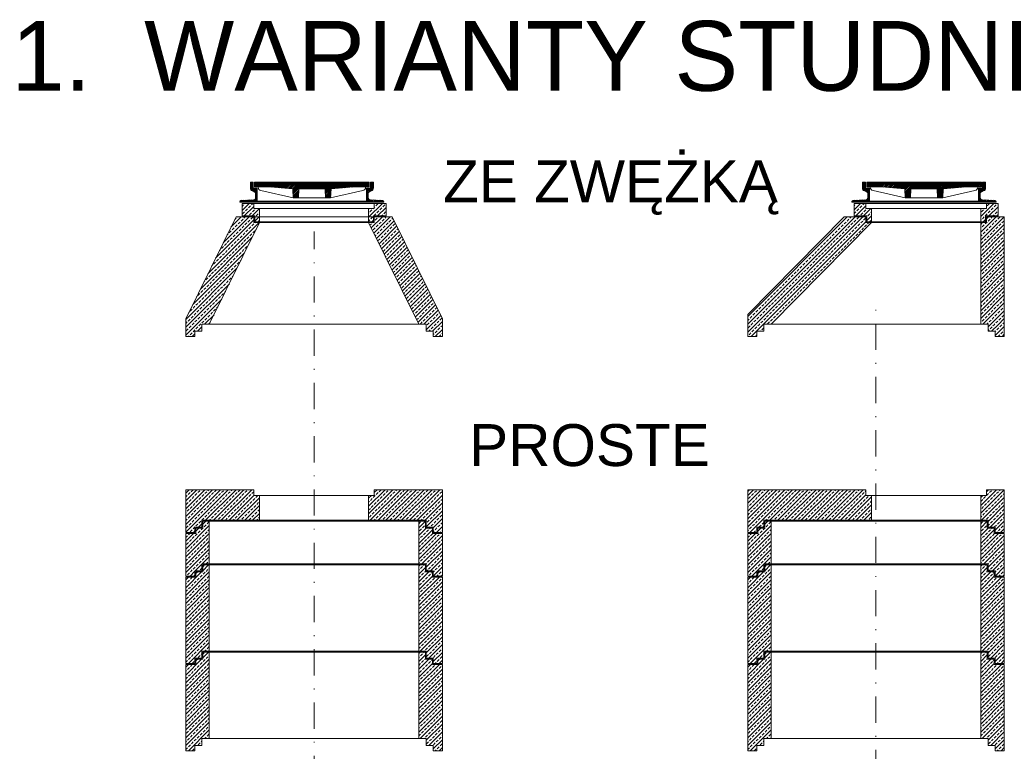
# Model space of a CAD drawing. Header units: millimetres. Extents: x -2676 to 53, y 1826 to 3724.
# Tile 4 of 20: x -2671 to -2558, y 3036 to 3120. Entities that reach past the tile are written whole.
import ezdxf

# ---------------------------------------------------------------- set-up
doc = ezdxf.new("R2010")
doc.units = ezdxf.units.MM
doc.header["$MEASUREMENT"] = 0
doc.linetypes.add('CENTERX2', pattern=[4, 2.5, -0.5, 0.5, -0.5])
doc.linetypes.add('DASHDOT', pattern=[1, 0.5, -0.25, 0, -0.25])
for name, color, linetype, lineweight in [('005', 71, 'Continuous', 20), ('013', 41, 'Continuous', 15), ('kreskowanie', 43, 'Continuous', 5), ('opisy', 7, 'Continuous', 20), ('osie', 133, 'CENTERX2', 18), ('TB_beton', 41, 'Continuous', 20)]:
    doc.layers.add(name, color=color, linetype=linetype, lineweight=lineweight)
doc.styles.get("Standard").update_dxf_attribs({"font": 'arial.ttf', "width": 0.8})
pattern_1 = [(45, (-3188.6216, -1602.9283), (-2.245064, 2.245064), []), (45, (-3186.3765, -1602.9283), (-2.245064, 2.245064), [1.5875, -0.79375])]

# ---------------------------------------------------------------- blocks, each defined once
blk = doc.blocks.new('pierscienie dystansowe')
at = {"layer": 'kreskowanie'}
h = blk.add_hatch(dxfattribs=at)
h.set_pattern_fill('ANSI33', color=256, scale=0.5, style=0)
h.set_pattern_definition([(45, (-2840.5506, -2107.8572), (-2.245064, 2.245064), []), (45, (-2838.3055, -2107.8572), (-2.245064, 2.245064), [1.5875, -0.79375])])
h.paths.add_polyline_path([(-31.25, 4.5), (-34.5, 4.5), (-34.5, 7.5), (-41.25, 7.5), (-41.25, 0.25), (-34, 0.25), (-34, 0), (-31.25, 0)])
h.paths.add_polyline_path([(-34, -3), (-31.25, -3), (-31.25, 0), (-34, 0)])
h.paths.add_polyline_path([(41.25, 0.25), (41.25, 7.5), (34.5, 7.5), (34.5, 4.5), (31.25, 4.5), (31.25, 0), (34, 0), (34, 0.25)])
h.paths.add_polyline_path([(34, 0), (31.25, 0), (31.25, -3), (34, -3)])
at = {"layer": 'TB_beton', "ltscale": 6}
for p, q in [((-41.25, 0.25), (-41.25, 7.5)), ((-34.5, 4.5), (-34.5, 7.5)), ((34.5, 4.5), (34.5, 7.5)), ((41.25, 0.25), (41.25, 7.5)), ((-34, -3), (-34, 0.25)), ((-31.25, -3), (-31.25, 4.5)), ((31.25, -3), (31.25, 4.5)), ((34, -3), (34, 0.25))]:
    blk.add_line(p, q, dxfattribs=at)
at = {"layer": 'TB_beton'}
for p, q in [((-41.25, 7.5), (41.25, 7.5)), ((-41.25, 0.25), (-34, 0.25)), ((-34.5, 4.5), (34.5, 4.5)), ((34, 0.25), (41.25, 0.25)), ((-34, -3), (34, -3))]:
    blk.add_line(p, q, dxfattribs=at)
blk = doc.blocks.new('pokrywa')
at = {"layer": 'kreskowanie'}
h = blk.add_hatch(dxfattribs=at)
h.set_pattern_fill('ANSI31', color=256, scale=5, style=0)
h.paths.add_polyline_path([(-32.5, 8.43), (-34.8, 8.43), (-34.8, 11.93), (-36.5, 11.93), (-36.5, 8.58, 0.291196), (-35.4, 6.86), (-34.08, 6.24, -0.291196), (-33.5, 5.33), (-33.5, 2.77, -0.401769), (-34.46, 1.77), (-41.93, 1.45, 0.401769), (-42.5, 0.85), (-42.5, 0.43), (-31.72, 0.43), (-31.72, 0.91), (-32.5, 0.91)])
h.paths.add_polyline_path([(-31.5, 11.93), (-34.09, 11.93), (-34.09, 9.13), (-31.5, 9.13)])
h.paths.add_polyline_path([(-25.74, 11.93), (-31.5, 11.93), (-31.5, 9.13), (-25.74, 9.13)])
h.paths.add_polyline_path([(23.25, 11.93), (0, 11.93), (-25.74, 11.93), (-25.74, 9.13), (-25.16, 9.13), (-12.19, 8.13), (-11.99, 2.93), (-8.99, 2.93), (-8.79, 8.13), (0, 8.13), (6.3, 8.13), (6.5, 2.93), (9.5, 2.93), (9.7, 8.13), (22.66, 9.13), (23.25, 9.13)])
h.paths.add_polyline_path([(29, 11.93), (23.25, 11.93), (23.25, 9.13), (29, 9.13)])
h.paths.add_polyline_path([(31.6, 11.93), (29, 11.93), (29, 9.13), (31.6, 9.13)])
h.paths.add_polyline_path([(34, 11.93), (32.3, 11.93), (32.3, 8.43), (30, 8.43), (30, 0.91), (29.22, 0.91), (29.22, 0.43), (40, 0.43), (40, 0.85, 0.401769), (39.43, 1.45), (31.96, 1.77, -0.401769), (31, 2.77), (31, 5.33, -0.291196), (31.58, 6.24), (32.9, 6.86, 0.291196), (34, 8.58)])
at = {"layer": '005', "ltscale": 6}
for p, q in [((-36.5, 8.58), (-36.5, 11.93)), ((-34.8, 8.43), (-34.8, 11.93)), ((-34.09, 9.13), (-34.09, 11.93)), ((31.6, 9.13), (31.6, 11.93)), ((32.3, 8.43), (32.3, 11.93)), ((34, 8.58), (34, 11.93)), ((-32.5, 0.91), (-32.5, 8.43)), ((-11.99, 2.93), (-12.19, 8.13)), ((-8.99, 2.93), (-8.79, 8.13)), ((6.5, 2.93), (6.3, 8.13)), ((9.5, 2.93), (9.7, 8.13)), ((30, 0.91), (30, 8.43)), ((-42.5, 0.43), (-42.5, 0.85)), ((-33.5, 2.77), (-33.5, 5.33)), ((31, 2.77), (31, 5.33)), ((40, 0.43), (40, 0.85))]:
    blk.add_line(p, q, dxfattribs=at)
at = {"layer": '005'}
for p, q in [((-36.5, 11.93), (-34.8, 11.93)), ((-34.09, 11.93), (0, 11.93)), ((-31.5, 9.13), (-31.5, 11.93)), ((-25.74, 9.13), (-25.74, 11.93)), ((31.6, 11.93), (0, 11.93)), ((23.25, 9.13), (23.25, 11.93)), ((29, 9.13), (29, 11.93)), ((34, 11.93), (32.3, 11.93)), ((-34.08, 6.24), (-35.4, 6.86)), ((-34.8, 8.43), (-32.5, 8.43)), ((-34.09, 9.13), (-25.16, 9.13)), ((-12.19, 8.13), (-25.16, 9.13)), ((-8.79, 8.13), (0, 8.13)), ((6.3, 8.13), (0, 8.13)), ((9.7, 8.13), (22.66, 9.13)), ((31.6, 9.13), (22.66, 9.13)), ((32.3, 8.43), (30, 8.43)), ((31.58, 6.24), (32.9, 6.86)), ((-42.5, 0.43), (-31.72, 0.43)), ((-41.93, 1.45), (-34.46, 1.77)), ((-32.5, 0.91), (-31.72, 0.91)), ((-31.72, 0.43), (-31.72, 0.91)), ((-11.99, 2.93), (-8.99, 2.93)), ((9.5, 2.93), (6.5, 2.93)), ((30, 0.91), (29.22, 0.91)), ((29.22, 0.43), (29.22, 0.91)), ((40, 0.43), (29.22, 0.43)), ((39.43, 1.45), (31.96, 1.77))]:
    blk.add_line(p, q, dxfattribs=at)
for centre, radius, start, end in [((-34.6, 8.58), 1.9, 180, 244.9414), ((32.1, 8.58), 1.9, 295.0586, 0), ((-41.9, 0.85), 0.6, 92.4451, 180), ((39.4, 0.85), 0.6, 360, 87.5549)]:
    blk.add_arc(centre, radius, start, end, dxfattribs=at)
at = {"layer": '005', "ltscale": 6}
for centre, start, end in [((-34.5, 5.33), 0, 64.9414), ((32, 5.33), 115.0586, 180), ((-34.5, 2.77), 272.4451, 360), ((32, 2.77), 180, 267.5549)]:
    blk.add_arc(centre, 1, start, end, dxfattribs=at)
at = {"layer": 'TB_beton'}
for p, q in [((-11.99, 2.93), (-30.44, 7.06)), ((-29.51, 9.13), (-29.51, 9.01)), ((9.5, 2.93), (27.95, 7.06)), ((29.51, 9.13), (29.51, 9.01)), ((-31.72, 0.91), (0, 0.91)), ((-31.72, 0.43), (0, 0.43)), ((-8.99, 2.93), (0, 2.93)), ((6.5, 2.93), (0, 2.93)), ((29.22, 0.91), (0, 0.91)), ((30, 0.43), (0, 0.43))]:
    blk.add_line(p, q, dxfattribs=at)
for centre, start, end in [((-30, 9.01), 180, 257.3699), ((27.51, 9.01), 282.6301, 0)]:
    blk.add_arc(centre, 2, start, end, dxfattribs=at)
blk = doc.blocks.new('sorzpoch120')
at = {"layer": 'kreskowanie'}
h = blk.add_hatch(dxfattribs=at)
h.set_pattern_fill('ANSI33', color=256, scale=0.5, style=0)
h.set_pattern_definition(pattern_1)
h.paths.add_polyline_path([(-73.5, 5.79), (-73.5, 0), (-64.25, 0), (-64.25, 0.25), (-60, 0.25), (-2.5, 58.5), (-5.75, 58.5), (-5.75, 61.75), (-18.26, 61.75)])
h.paths.add_polyline_path([(60, 0.25), (64.25, 0.25), (64.25, 0), (73.5, 0), (73.5, 61.75), (63.25, 61.75), (63.25, 58.5), (60, 58.5)])
h = blk.add_hatch(dxfattribs=at)
h.set_pattern_fill('ANSI33', color=256, scale=0.5, style=0)
h.set_pattern_definition(pattern_1)
h.paths.add_polyline_path([(-68.25, -3.75), (-64.25, -3.75), (-64.25, 0), (-73.5, 0), (-73.5, -6.75), (-68.25, -6.75)])
h.paths.add_polyline_path([(68.25, -3.75), (68.25, -6.75), (73.5, -6.75), (73.5, 0), (64.25, 0), (64.25, -3.75)])
at = {"layer": '013'}
for p, q in [((-73.5, 5.79), (-18.26, 61.75)), ((-60, 0.25), (-2.5, 58.5)), ((-18.26, 61.75), (-5.75, 61.75)), ((-5.75, 58.5), (63.25, 58.5)), ((63.25, 61.75), (73.5, 61.75)), ((-64.25, -3.75), (-64.25, 0.25)), ((-64.25, 0.25), (-60, 0.25)), ((-60, 0.25), (60, 0.25)), ((64.25, 0.25), (60, 0.25)), ((64.25, -3.75), (64.25, 0.25)), ((-68.25, -6.75), (-68.25, -3.75)), ((-68.25, -3.75), (-64.25, -3.75)), ((68.25, -3.75), (64.25, -3.75)), ((68.25, -6.75), (68.25, -3.75)), ((-73.5, -6.75), (-68.25, -6.75)), ((73.5, -6.75), (68.25, -6.75))]:
    blk.add_line(p, q, dxfattribs=at)
at = {"layer": '013', "ltscale": 6}
for p, q in [((-5.75, 58.5), (-5.75, 61.75)), ((60, 0.25), (60, 58.5)), ((63.25, 58.5), (63.25, 61.75)), ((73.5, -6.75), (73.5, 61.75)), ((-73.5, -6.75), (-73.5, 5.79))]:
    blk.add_line(p, q, dxfattribs=at)
blk = doc.blocks.new('storz')
at = {"layer": 'kreskowanie'}
h = blk.add_hatch(dxfattribs=at)
h.set_pattern_fill('ANSI33', color=256, scale=0.5, style=0)
h.set_pattern_definition([(45, (-2821.8006, -1602.9283), (-2.245064, 2.245064), []), (45, (-2819.5555, -1602.9283), (-2.245064, 2.245064), [1.5875, -0.79375])])
h.paths.add_polyline_path([(-73.5, 3.4), (-73.5, 0), (-64.25, 0), (-64.25, 0.25), (-60, 0.25), (-31.25, 58.5), (-34.5, 58.5), (-34.5, 61.75), (-44.7, 61.75)])
h.paths.add_polyline_path([(-68.25, -3.75), (-64.25, -3.75), (-64.25, 0), (-73.5, 0), (-73.5, -6.75), (-68.25, -6.75)])
h.paths.add_polyline_path([(60, 0.25), (64.25, 0.25), (64.25, 0), (73.5, 0), (73.5, 3.4), (44.7, 61.75), (34.5, 61.75), (34.5, 58.5), (31.25, 58.5)])
h.paths.add_polyline_path([(68.25, -3.75), (68.25, -6.75), (73.5, -6.75), (73.5, 0), (64.25, 0), (64.25, -3.75)])
at = {"layer": '013'}
for p, q in [((-73.5, 3.4), (-44.7, 61.75)), ((-60, 0.25), (-31.25, 58.5)), ((-44.7, 61.75), (44.7, 61.75)), ((-34.5, 58.5), (34.5, 58.5)), ((60, 0.25), (31.25, 58.5)), ((73.5, 3.4), (44.7, 61.75)), ((-64.25, -3.75), (-64.25, 0.25)), ((-64.25, 0.25), (-60, 0.25)), ((-60, 0.25), (60, 0.25)), ((64.25, 0.25), (60, 0.25)), ((64.25, -3.75), (64.25, 0.25)), ((-68.25, -6.75), (-68.25, -3.75)), ((-68.25, -3.75), (-64.25, -3.75)), ((68.25, -3.75), (64.25, -3.75)), ((68.25, -6.75), (68.25, -3.75)), ((-73.5, -6.75), (-68.25, -6.75)), ((73.5, -6.75), (68.25, -6.75))]:
    blk.add_line(p, q, dxfattribs=at)
at = {"layer": '013', "ltscale": 6}
for p, q in [((-34.5, 58.5), (-34.5, 61.75)), ((34.5, 58.5), (34.5, 61.75)), ((-73.5, -6.75), (-73.5, 3.4)), ((73.5, -6.75), (73.5, 3.4))]:
    blk.add_line(p, q, dxfattribs=at)

msp = doc.modelspace()

# ---------------------------------------------------------------- hatches: boundary and pattern name
at = {"layer": 'kreskowanie'}
h = msp.add_hatch(dxfattribs=at)
h.set_pattern_fill('ANSI33', color=256, scale=0.1, style=0)
h.set_pattern_definition([(45, (-3201.4163, 2768.0463), (-0.4490128, 0.4490128), []), (45, (-3200.9673, 2768.0463), (-0.4490128, 0.4490128), [0.3175, -0.15875])])
h.paths.add_polyline_path([(-2643.3062, 3065.0924), (-2643.9562, 3065.0924), (-2643.9562, 3065.7424), (-2651.7562, 3065.7424), (-2651.7562, 3062.1924), (-2649.9062, 3062.1924), (-2649.9062, 3062.2424), (-2649.0562, 3062.2424), (-2643.3062, 3062.2424)])
h.paths.add_polyline_path([(-2649.9062, 3062.1924), (-2651.7562, 3062.1924), (-2651.7562, 3060.8424), (-2650.7062, 3060.8424), (-2650.7062, 3061.4424), (-2649.9062, 3061.4424)])
h.paths.add_polyline_path([(-2622.3562, 3065.7424), (-2630.1562, 3065.7424), (-2630.1562, 3065.0924), (-2630.8062, 3065.0924), (-2630.8062, 3062.2424), (-2625.0562, 3062.2424), (-2624.2062, 3062.2424), (-2624.2062, 3062.1924), (-2622.3562, 3062.1924)])
h.paths.add_polyline_path([(-2622.3562, 3062.1924), (-2624.2062, 3062.1924), (-2624.2062, 3061.4424), (-2623.4062, 3061.4424), (-2623.4062, 3060.8424), (-2622.3562, 3060.8424)])
h = msp.add_hatch(dxfattribs=at)
h.set_pattern_fill('ANSI33', color=256, scale=0.1, style=0)
h.set_pattern_definition([(45, (-3210.4028, 2768.0463), (-0.4490128, 0.4490128), []), (45, (-3209.9538, 2768.0463), (-0.4490128, 0.4490128), [0.3175, -0.15875])])
h.paths.add_polyline_path([(-2573.1785, 3065.0924), (-2573.8285, 3065.0924), (-2573.8285, 3065.7424), (-2587.3785, 3065.7424), (-2587.3785, 3062.1924), (-2585.5285, 3062.1924), (-2585.5285, 3062.2424), (-2584.6785, 3062.2424), (-2573.1785, 3062.2424)])
h.paths.add_polyline_path([(-2586.3285, 3061.4424), (-2585.5285, 3061.4424), (-2585.5285, 3062.1924), (-2587.3785, 3062.1924), (-2587.3785, 3060.8424), (-2586.3285, 3060.8424)])
h.paths.add_polyline_path([(-2557.9785, 3065.7424), (-2560.0285, 3065.7424), (-2560.0285, 3065.0924), (-2560.6785, 3065.0924), (-2560.6785, 3062.2424), (-2559.8285, 3062.2424), (-2559.8285, 3062.1924), (-2557.9785, 3062.1924)])
h.paths.add_polyline_path([(-2557.9785, 3062.1924), (-2559.8285, 3062.1924), (-2559.8285, 3061.4424), (-2559.0285, 3061.4424), (-2559.0285, 3060.8424), (-2557.9785, 3060.8424)])
h = msp.add_hatch(dxfattribs=at)
h.set_pattern_fill('ANSI33', color=256, scale=0.1, style=0)
h.set_pattern_definition([(45, (-3165.2366, 2523.90804), (-0.4490128, 0.4490128), []), (45, (-3164.7876, 2523.90804), (-0.4490128, 0.4490128), [0.3175, -0.15875])])
h.paths.add_polyline_path([(-2649.0562, 3062.1424), (-2649.8062, 3062.1424), (-2649.8062, 3061.3424), (-2650.6062, 3061.3424), (-2650.6062, 3060.7424), (-2651.7562, 3060.7424), (-2651.7562, 3057.1924), (-2649.9062, 3057.1924), (-2649.9062, 3057.2424), (-2649.0562, 3057.2424)])
h.paths.add_polyline_path([(-2649.9062, 3057.1924), (-2651.7562, 3057.1924), (-2651.7562, 3055.8424), (-2650.7062, 3055.8424), (-2650.7062, 3056.4424), (-2649.9062, 3056.4424)])
h.paths.add_polyline_path([(-2623.5062, 3061.3424), (-2624.3062, 3061.3424), (-2624.3062, 3062.1424), (-2625.0562, 3062.1424), (-2625.0562, 3057.2424), (-2624.2062, 3057.2424), (-2624.2062, 3057.1924), (-2622.3562, 3057.1924), (-2622.3562, 3060.7424), (-2623.5062, 3060.7424)])
h.paths.add_polyline_path([(-2622.3562, 3057.1924), (-2624.2062, 3057.1924), (-2624.2062, 3056.4424), (-2623.4062, 3056.4424), (-2623.4062, 3055.8424), (-2622.3562, 3055.8424)])
h = msp.add_hatch(dxfattribs=at)
h.set_pattern_fill('ANSI33', color=256, scale=0.1, style=0)
h.set_pattern_definition([(45, (-3100.8589, 2523.90804), (-0.4490128, 0.4490128), []), (45, (-3100.4099, 2523.90804), (-0.4490128, 0.4490128), [0.3175, -0.15875])])
h.paths.add_polyline_path([(-2584.6785, 3062.1424), (-2585.4285, 3062.1424), (-2585.4285, 3061.3424), (-2586.2285, 3061.3424), (-2586.2285, 3060.7424), (-2587.3785, 3060.7424), (-2587.3785, 3057.1924), (-2585.5285, 3057.1924), (-2585.5285, 3057.2424), (-2584.6785, 3057.2424)])
h.paths.add_polyline_path([(-2585.5285, 3057.1924), (-2587.3785, 3057.1924), (-2587.3785, 3055.8424), (-2586.3285, 3055.8424), (-2586.3285, 3056.4424), (-2585.5285, 3056.4424)])
h.paths.add_polyline_path([(-2559.1285, 3061.3424), (-2559.9285, 3061.3424), (-2559.9285, 3062.1424), (-2560.6785, 3062.1424), (-2560.6785, 3057.2424), (-2559.8285, 3057.2424), (-2559.8285, 3057.1924), (-2557.9785, 3057.1924), (-2557.9785, 3060.7424), (-2559.1285, 3060.7424)])
h.paths.add_polyline_path([(-2557.9785, 3057.1924), (-2559.8285, 3057.1924), (-2559.8285, 3056.4424), (-2559.0285, 3056.4424), (-2559.0285, 3055.8424), (-2557.9785, 3055.8424)])
h = msp.add_hatch(dxfattribs=at)
h.set_pattern_fill('ANSI33', color=256, scale=0.1, style=0)
h.set_pattern_definition([(45, (-3165.2366, 2531.16153), (-0.4490128, 0.4490128), []), (45, (-3164.7876, 2531.16153), (-0.4490128, 0.4490128), [0.3175, -0.15875])])
h.paths.add_polyline_path([(-2649.0562, 3057.1424), (-2649.8062, 3057.1424), (-2649.8062, 3056.3424), (-2650.6062, 3056.3424), (-2650.6062, 3055.7424), (-2651.7562, 3055.7424), (-2651.7562, 3047.1924), (-2649.9062, 3047.1924), (-2649.9062, 3047.2424), (-2649.0562, 3047.2424)])
h.paths.add_polyline_path([(-2649.9062, 3047.1924), (-2651.7562, 3047.1924), (-2651.7562, 3045.8424), (-2650.7062, 3045.8424), (-2650.7062, 3046.4424), (-2649.9062, 3046.4424)])
h.paths.add_polyline_path([(-2622.3562, 3055.7424), (-2623.5062, 3055.7424), (-2623.5062, 3056.3424), (-2624.3062, 3056.3424), (-2624.3062, 3057.1424), (-2625.0562, 3057.1424), (-2625.0562, 3047.2424), (-2624.2062, 3047.2424), (-2624.2062, 3047.1924), (-2622.3562, 3047.1924)])
h.paths.add_polyline_path([(-2622.3562, 3047.1924), (-2624.2062, 3047.1924), (-2624.2062, 3046.4424), (-2623.4062, 3046.4424), (-2623.4062, 3045.8424), (-2622.3562, 3045.8424)])
h = msp.add_hatch(dxfattribs=at)
h.set_pattern_fill('ANSI33', color=256, scale=0.1, style=0)
h.set_pattern_definition([(45, (-3100.8589, 2531.16153), (-0.4490128, 0.4490128), []), (45, (-3100.4099, 2531.16153), (-0.4490128, 0.4490128), [0.3175, -0.15875])])
h.paths.add_polyline_path([(-2584.6785, 3057.1424), (-2585.4285, 3057.1424), (-2585.4285, 3056.3424), (-2586.2285, 3056.3424), (-2586.2285, 3055.7424), (-2587.3785, 3055.7424), (-2587.3785, 3047.1924), (-2585.5285, 3047.1924), (-2585.5285, 3047.2424), (-2584.6785, 3047.2424)])
h.paths.add_polyline_path([(-2585.5285, 3047.1924), (-2587.3785, 3047.1924), (-2587.3785, 3045.8424), (-2586.3285, 3045.8424), (-2586.3285, 3046.4424), (-2585.5285, 3046.4424)])
h.paths.add_polyline_path([(-2557.9785, 3055.7424), (-2559.1285, 3055.7424), (-2559.1285, 3056.3424), (-2559.9285, 3056.3424), (-2559.9285, 3057.1424), (-2560.6785, 3057.1424), (-2560.6785, 3047.2424), (-2559.8285, 3047.2424), (-2559.8285, 3047.1924), (-2557.9785, 3047.1924)])
h.paths.add_polyline_path([(-2557.9785, 3047.1924), (-2559.8285, 3047.1924), (-2559.8285, 3046.4424), (-2559.0285, 3046.4424), (-2559.0285, 3045.8424), (-2557.9785, 3045.8424)])
h = msp.add_hatch(dxfattribs=at)
h.set_pattern_fill('ANSI33', color=256, scale=0.1, style=0)
h.set_pattern_definition([(45, (-3165.2366, 2521.16153), (-0.4490128, 0.4490128), []), (45, (-3164.7876, 2521.16153), (-0.4490128, 0.4490128), [0.3175, -0.15875])])
h.paths.add_polyline_path([(-2649.0562, 3047.1424), (-2649.8062, 3047.1424), (-2649.8062, 3046.3424), (-2650.6062, 3046.3424), (-2650.6062, 3045.7424), (-2651.7562, 3045.7424), (-2651.7562, 3037.1924), (-2649.9062, 3037.1924), (-2649.9062, 3037.2424), (-2649.0562, 3037.2424)])
h.paths.add_polyline_path([(-2649.9062, 3037.1924), (-2651.7562, 3037.1924), (-2651.7562, 3035.8424), (-2650.7062, 3035.8424), (-2650.7062, 3036.4424), (-2649.9062, 3036.4424)])
h.paths.add_polyline_path([(-2622.3562, 3045.7424), (-2623.5062, 3045.7424), (-2623.5062, 3046.3424), (-2624.3062, 3046.3424), (-2624.3062, 3047.1424), (-2625.0562, 3047.1424), (-2625.0562, 3037.2424), (-2624.2062, 3037.2424), (-2624.2062, 3037.1924), (-2622.3562, 3037.1924)])
h.paths.add_polyline_path([(-2622.3562, 3037.1924), (-2624.2062, 3037.1924), (-2624.2062, 3036.4424), (-2623.4062, 3036.4424), (-2623.4062, 3035.8424), (-2622.3562, 3035.8424)])
h = msp.add_hatch(dxfattribs=at)
h.set_pattern_fill('ANSI33', color=256, scale=0.1, style=0)
h.set_pattern_definition([(45, (-3100.8589, 2521.16153), (-0.4490128, 0.4490128), []), (45, (-3100.4099, 2521.16153), (-0.4490128, 0.4490128), [0.3175, -0.15875])])
h.paths.add_polyline_path([(-2584.6785, 3047.1424), (-2585.4285, 3047.1424), (-2585.4285, 3046.3424), (-2586.2285, 3046.3424), (-2586.2285, 3045.7424), (-2587.3785, 3045.7424), (-2587.3785, 3037.1924), (-2585.5285, 3037.1924), (-2585.5285, 3037.2424), (-2584.6785, 3037.2424)])
h.paths.add_polyline_path([(-2585.5285, 3037.1924), (-2587.3785, 3037.1924), (-2587.3785, 3035.8424), (-2586.3285, 3035.8424), (-2586.3285, 3036.4424), (-2585.5285, 3036.4424)])
h.paths.add_polyline_path([(-2557.9785, 3045.7424), (-2559.1285, 3045.7424), (-2559.1285, 3046.3424), (-2559.9285, 3046.3424), (-2559.9285, 3047.1424), (-2560.6785, 3047.1424), (-2560.6785, 3037.2424), (-2559.8285, 3037.2424), (-2559.8285, 3037.1924), (-2557.9785, 3037.1924)])
h.paths.add_polyline_path([(-2557.9785, 3037.1924), (-2559.8285, 3037.1924), (-2559.8285, 3036.4424), (-2559.0285, 3036.4424), (-2559.0285, 3035.8424), (-2557.9785, 3035.8424)])

# ---------------------------------------------------------------- linework, layer by layer
at = {"layer": '013'}
for p, q in [((-2651.7562, 3065.7424), (-2643.9562, 3065.7424)), ((-2643.9562, 3065.0924), (-2630.1562, 3065.0924)), ((-2630.1562, 3065.7424), (-2622.3562, 3065.7424)), ((-2587.3785, 3065.7424), (-2573.8285, 3065.7424)), ((-2573.8285, 3065.0924), (-2560.0285, 3065.0924)), ((-2560.0285, 3065.7424), (-2557.9785, 3065.7424)), ((-2649.9062, 3062.2424), (-2649.0562, 3062.2424)), ((-2649.9062, 3061.4424), (-2649.9062, 3062.2424)), ((-2649.8062, 3062.1424), (-2649.0562, 3062.1424)), ((-2649.8062, 3061.3424), (-2649.8062, 3062.1424)), ((-2649.0562, 3062.2424), (-2625.0562, 3062.2424)), ((-2649.0562, 3062.1424), (-2625.0562, 3062.1424)), ((-2624.2062, 3062.2424), (-2625.0562, 3062.2424)), ((-2624.3062, 3062.1424), (-2625.0562, 3062.1424)), ((-2624.3062, 3061.3424), (-2624.3062, 3062.1424)), ((-2624.2062, 3061.4424), (-2624.2062, 3062.2424)), ((-2585.5285, 3062.2424), (-2584.6785, 3062.2424)), ((-2585.5285, 3061.4424), (-2585.5285, 3062.2424)), ((-2585.4285, 3062.1424), (-2584.6785, 3062.1424)), ((-2585.4285, 3061.3424), (-2585.4285, 3062.1424)), ((-2584.6785, 3062.2424), (-2560.6785, 3062.2424)), ((-2584.6785, 3062.1424), (-2560.6785, 3062.1424)), ((-2559.8285, 3062.2424), (-2560.6785, 3062.2424)), ((-2559.9285, 3062.1424), (-2560.6785, 3062.1424)), ((-2559.9285, 3061.3424), (-2559.9285, 3062.1424)), ((-2559.8285, 3061.4424), (-2559.8285, 3062.2424)), ((-2651.7562, 3060.8424), (-2650.7062, 3060.8424)), ((-2651.7562, 3060.7424), (-2650.6062, 3060.7424)), ((-2650.7062, 3061.4424), (-2649.9062, 3061.4424)), ((-2650.7062, 3060.8424), (-2650.7062, 3061.4424)), ((-2650.6062, 3061.3424), (-2649.8062, 3061.3424)), ((-2650.6062, 3060.7424), (-2650.6062, 3061.3424)), ((-2623.5062, 3061.3424), (-2624.3062, 3061.3424)), ((-2623.4062, 3061.4424), (-2624.2062, 3061.4424)), ((-2623.5062, 3060.7424), (-2623.5062, 3061.3424)), ((-2622.3562, 3060.7424), (-2623.5062, 3060.7424)), ((-2623.4062, 3060.8424), (-2623.4062, 3061.4424)), ((-2622.3562, 3060.8424), (-2623.4062, 3060.8424)), ((-2587.3785, 3060.8424), (-2586.3285, 3060.8424)), ((-2587.3785, 3060.7424), (-2586.2285, 3060.7424)), ((-2586.3285, 3060.8424), (-2586.3285, 3061.4424)), ((-2586.3285, 3061.4424), (-2585.5285, 3061.4424)), ((-2586.2285, 3061.3424), (-2585.4285, 3061.3424)), ((-2586.2285, 3060.7424), (-2586.2285, 3061.3424)), ((-2559.1285, 3061.3424), (-2559.9285, 3061.3424)), ((-2559.0285, 3061.4424), (-2559.8285, 3061.4424)), ((-2559.1285, 3060.7424), (-2559.1285, 3061.3424)), ((-2557.9785, 3060.7424), (-2559.1285, 3060.7424)), ((-2559.0285, 3060.8424), (-2559.0285, 3061.4424)), ((-2557.9785, 3060.8424), (-2559.0285, 3060.8424)), ((-2649.9062, 3056.4424), (-2649.9062, 3057.2424)), ((-2649.9062, 3057.2424), (-2649.0562, 3057.2424)), ((-2649.8062, 3057.1424), (-2649.0562, 3057.1424)), ((-2649.8062, 3056.3424), (-2649.8062, 3057.1424)), ((-2649.0562, 3057.2424), (-2625.0562, 3057.2424)), ((-2649.0562, 3057.1424), (-2625.0562, 3057.1424)), ((-2624.2062, 3057.2424), (-2625.0562, 3057.2424)), ((-2624.3062, 3057.1424), (-2625.0562, 3057.1424)), ((-2624.3062, 3056.3424), (-2624.3062, 3057.1424)), ((-2624.2062, 3056.4424), (-2624.2062, 3057.2424)), ((-2585.5285, 3056.4424), (-2585.5285, 3057.2424)), ((-2585.5285, 3057.2424), (-2584.6785, 3057.2424)), ((-2585.4285, 3056.3424), (-2585.4285, 3057.1424)), ((-2585.4285, 3057.1424), (-2584.6785, 3057.1424)), ((-2584.6785, 3057.2424), (-2560.6785, 3057.2424)), ((-2584.6785, 3057.1424), (-2560.6785, 3057.1424)), ((-2559.8285, 3057.2424), (-2560.6785, 3057.2424)), ((-2559.9285, 3057.1424), (-2560.6785, 3057.1424)), ((-2559.9285, 3056.3424), (-2559.9285, 3057.1424)), ((-2559.8285, 3056.4424), (-2559.8285, 3057.2424)), ((-2651.7562, 3055.8424), (-2650.7062, 3055.8424)), ((-2650.7062, 3056.4424), (-2649.9062, 3056.4424)), ((-2650.7062, 3055.8424), (-2650.7062, 3056.4424)), ((-2650.6062, 3056.3424), (-2649.8062, 3056.3424)), ((-2650.6062, 3055.7424), (-2650.6062, 3056.3424)), ((-2623.5062, 3056.3424), (-2624.3062, 3056.3424)), ((-2623.4062, 3056.4424), (-2624.2062, 3056.4424)), ((-2623.5062, 3055.7424), (-2623.5062, 3056.3424)), ((-2623.4062, 3055.8424), (-2623.4062, 3056.4424)), ((-2622.3562, 3055.8424), (-2623.4062, 3055.8424)), ((-2587.3785, 3055.8424), (-2586.3285, 3055.8424)), ((-2586.3285, 3055.8424), (-2586.3285, 3056.4424)), ((-2586.3285, 3056.4424), (-2585.5285, 3056.4424)), ((-2586.2285, 3055.7424), (-2586.2285, 3056.3424)), ((-2586.2285, 3056.3424), (-2585.4285, 3056.3424)), ((-2559.1285, 3056.3424), (-2559.9285, 3056.3424)), ((-2559.0285, 3056.4424), (-2559.8285, 3056.4424)), ((-2559.1285, 3055.7424), (-2559.1285, 3056.3424)), ((-2559.0285, 3055.8424), (-2559.0285, 3056.4424)), ((-2557.9785, 3055.8424), (-2559.0285, 3055.8424)), ((-2651.7562, 3055.7424), (-2650.6062, 3055.7424)), ((-2622.3562, 3055.7424), (-2623.5062, 3055.7424)), ((-2587.3785, 3055.7424), (-2586.2285, 3055.7424)), ((-2557.9785, 3055.7424), (-2559.1285, 3055.7424)), ((-2649.9062, 3046.4424), (-2649.9062, 3047.2424)), ((-2649.9062, 3047.2424), (-2649.0562, 3047.2424)), ((-2649.8062, 3046.3424), (-2649.8062, 3047.1424)), ((-2649.8062, 3047.1424), (-2649.0562, 3047.1424)), ((-2649.0562, 3047.2424), (-2625.0562, 3047.2424)), ((-2649.0562, 3047.1424), (-2625.0562, 3047.1424)), ((-2624.2062, 3047.2424), (-2625.0562, 3047.2424)), ((-2624.3062, 3047.1424), (-2625.0562, 3047.1424)), ((-2624.3062, 3046.3424), (-2624.3062, 3047.1424)), ((-2624.2062, 3046.4424), (-2624.2062, 3047.2424)), ((-2585.5285, 3047.2424), (-2584.6785, 3047.2424)), ((-2585.5285, 3046.4424), (-2585.5285, 3047.2424)), ((-2585.4285, 3046.3424), (-2585.4285, 3047.1424)), ((-2585.4285, 3047.1424), (-2584.6785, 3047.1424)), ((-2584.6785, 3047.2424), (-2560.6785, 3047.2424)), ((-2584.6785, 3047.1424), (-2560.6785, 3047.1424)), ((-2559.8285, 3047.2424), (-2560.6785, 3047.2424)), ((-2559.9285, 3047.1424), (-2560.6785, 3047.1424)), ((-2559.9285, 3046.3424), (-2559.9285, 3047.1424)), ((-2559.8285, 3046.4424), (-2559.8285, 3047.2424)), ((-2651.7562, 3045.8424), (-2650.7062, 3045.8424)), ((-2651.7562, 3045.7424), (-2650.6062, 3045.7424)), ((-2650.7062, 3045.8424), (-2650.7062, 3046.4424)), ((-2650.7062, 3046.4424), (-2649.9062, 3046.4424)), ((-2650.6062, 3045.7424), (-2650.6062, 3046.3424)), ((-2650.6062, 3046.3424), (-2649.8062, 3046.3424)), ((-2623.5062, 3046.3424), (-2624.3062, 3046.3424)), ((-2623.4062, 3046.4424), (-2624.2062, 3046.4424)), ((-2623.5062, 3045.7424), (-2623.5062, 3046.3424)), ((-2622.3562, 3045.7424), (-2623.5062, 3045.7424)), ((-2623.4062, 3045.8424), (-2623.4062, 3046.4424)), ((-2622.3562, 3045.8424), (-2623.4062, 3045.8424)), ((-2587.3785, 3045.8424), (-2586.3285, 3045.8424)), ((-2587.3785, 3045.7424), (-2586.2285, 3045.7424)), ((-2586.3285, 3046.4424), (-2585.5285, 3046.4424)), ((-2586.3285, 3045.8424), (-2586.3285, 3046.4424)), ((-2586.2285, 3045.7424), (-2586.2285, 3046.3424)), ((-2586.2285, 3046.3424), (-2585.4285, 3046.3424)), ((-2559.1285, 3046.3424), (-2559.9285, 3046.3424)), ((-2559.0285, 3046.4424), (-2559.8285, 3046.4424)), ((-2559.1285, 3045.7424), (-2559.1285, 3046.3424)), ((-2557.9785, 3045.7424), (-2559.1285, 3045.7424)), ((-2559.0285, 3045.8424), (-2559.0285, 3046.4424)), ((-2557.9785, 3045.8424), (-2559.0285, 3045.8424)), ((-2649.9062, 3037.2424), (-2649.0562, 3037.2424)), ((-2649.9062, 3036.4424), (-2649.9062, 3037.2424)), ((-2649.0562, 3037.2424), (-2625.0562, 3037.2424)), ((-2624.2062, 3037.2424), (-2625.0562, 3037.2424)), ((-2624.2062, 3036.4424), (-2624.2062, 3037.2424)), ((-2585.5285, 3036.4424), (-2585.5285, 3037.2424)), ((-2585.5285, 3037.2424), (-2584.6785, 3037.2424)), ((-2584.6785, 3037.2424), (-2560.6785, 3037.2424)), ((-2559.8285, 3037.2424), (-2560.6785, 3037.2424)), ((-2559.8285, 3036.4424), (-2559.8285, 3037.2424)), ((-2651.7562, 3035.8424), (-2650.7062, 3035.8424)), ((-2650.7062, 3036.4424), (-2649.9062, 3036.4424)), ((-2650.7062, 3035.8424), (-2650.7062, 3036.4424)), ((-2623.4062, 3036.4424), (-2624.2062, 3036.4424)), ((-2623.4062, 3035.8424), (-2623.4062, 3036.4424)), ((-2622.3562, 3035.8424), (-2623.4062, 3035.8424)), ((-2587.3785, 3035.8424), (-2586.3285, 3035.8424)), ((-2586.3285, 3036.4424), (-2585.5285, 3036.4424)), ((-2586.3285, 3035.8424), (-2586.3285, 3036.4424)), ((-2559.0285, 3036.4424), (-2559.8285, 3036.4424)), ((-2559.0285, 3035.8424), (-2559.0285, 3036.4424)), ((-2557.9785, 3035.8424), (-2559.0285, 3035.8424))]:
    msp.add_line(p, q, dxfattribs=at)
at = {"layer": '013', "ltscale": 6}
for p, q in [((-2651.7562, 3060.8424), (-2651.7562, 3065.7424)), ((-2643.9562, 3065.0924), (-2643.9562, 3065.7424)), ((-2643.3062, 3062.2424), (-2643.3062, 3065.0924)), ((-2630.8062, 3062.2424), (-2630.8062, 3065.0924)), ((-2630.1562, 3065.0924), (-2630.1562, 3065.7424)), ((-2622.3562, 3060.8424), (-2622.3562, 3065.7424)), ((-2587.3785, 3060.8424), (-2587.3785, 3065.7424)), ((-2573.8285, 3065.0924), (-2573.8285, 3065.7424)), ((-2573.1785, 3062.2424), (-2573.1785, 3065.0924)), ((-2560.6785, 3062.2424), (-2560.6785, 3065.0924)), ((-2560.0285, 3065.0924), (-2560.0285, 3065.7424)), ((-2557.9785, 3060.8424), (-2557.9785, 3065.7424)), ((-2649.0562, 3057.2424), (-2649.0562, 3062.1424)), ((-2625.0562, 3057.2424), (-2625.0562, 3062.1424)), ((-2584.6785, 3057.2424), (-2584.6785, 3062.1424)), ((-2560.6785, 3057.2424), (-2560.6785, 3062.1424)), ((-2651.7562, 3055.8424), (-2651.7562, 3060.7424)), ((-2622.3562, 3055.8424), (-2622.3562, 3060.7424)), ((-2587.3785, 3055.8424), (-2587.3785, 3060.7424)), ((-2557.9785, 3055.8424), (-2557.9785, 3060.7424)), ((-2649.0562, 3047.2424), (-2649.0562, 3057.1424)), ((-2625.0562, 3047.2424), (-2625.0562, 3057.1424)), ((-2584.6785, 3047.2424), (-2584.6785, 3057.1424)), ((-2560.6785, 3047.2424), (-2560.6785, 3057.1424)), ((-2651.7562, 3045.8424), (-2651.7562, 3055.7424)), ((-2622.3562, 3045.8424), (-2622.3562, 3055.7424)), ((-2587.3785, 3045.8424), (-2587.3785, 3055.7424)), ((-2557.9785, 3045.8424), (-2557.9785, 3055.7424)), ((-2649.0562, 3037.2424), (-2649.0562, 3047.1424)), ((-2625.0562, 3037.2424), (-2625.0562, 3047.1424)), ((-2584.6785, 3037.2424), (-2584.6785, 3047.1424)), ((-2560.6785, 3037.2424), (-2560.6785, 3047.1424)), ((-2651.7562, 3035.8424), (-2651.7562, 3045.7424)), ((-2622.3562, 3035.8424), (-2622.3562, 3045.7424)), ((-2587.3785, 3035.8424), (-2587.3785, 3045.7424)), ((-2557.9785, 3035.8424), (-2557.9785, 3045.7424))]:
    msp.add_line(p, q, dxfattribs=at)
at = {"layer": 'osie', "linetype": 'DASHDOT', "ltscale": 6}
for p, q in [((-2637.0562, 3001.7763), (-2637.0562, 3095.3061)), ((-2572.6785, 3002.4571), (-2572.6785, 3087.1503))]:
    msp.add_line(p, q, dxfattribs=at)

# ---------------------------------------------------------------- block references
at = {"layer": '013', "xscale": 0.1999999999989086, "yscale": 0.1999999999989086, "zscale": 0.1999999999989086}
for name, p in [('storz', (-2637.0562, 3084.6403)), ('sorzpoch120', (-2572.6785, 3084.6403))]:
    msp.add_blockref(name, p, dxfattribs=at)
at = {"layer": 'osie', "xscale": 0.1999999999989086, "yscale": 0.1999999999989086, "zscale": 0.1999999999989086}
for name, p in [('pokrywa', (-2637.0562, 3098.5903)), ('pokrywa', (-2566.9285, 3098.5903)), ('pierscienie dystansowe', (-2637.0562, 3097.0403)), ('pierscienie dystansowe', (-2566.9285, 3097.0403))]:
    msp.add_blockref(name, p, dxfattribs=at)

# ---------------------------------------------------------------- texts
at = {"layer": 'opisy'}
for s, height, p in [('1.  WARIANTY STUDNI', 8, (-2671.7418, 3111.4291)), ('ZE ZWĘŻKĄ', 4.8, (-2622.2847, 3098.6597)), ('PROSTE', 4.8, (-2619.2912, 3068.4528))]:
    msp.add_text(s, height=height, dxfattribs=at).set_placement(p)

doc.saveas('drawing.dxf')
